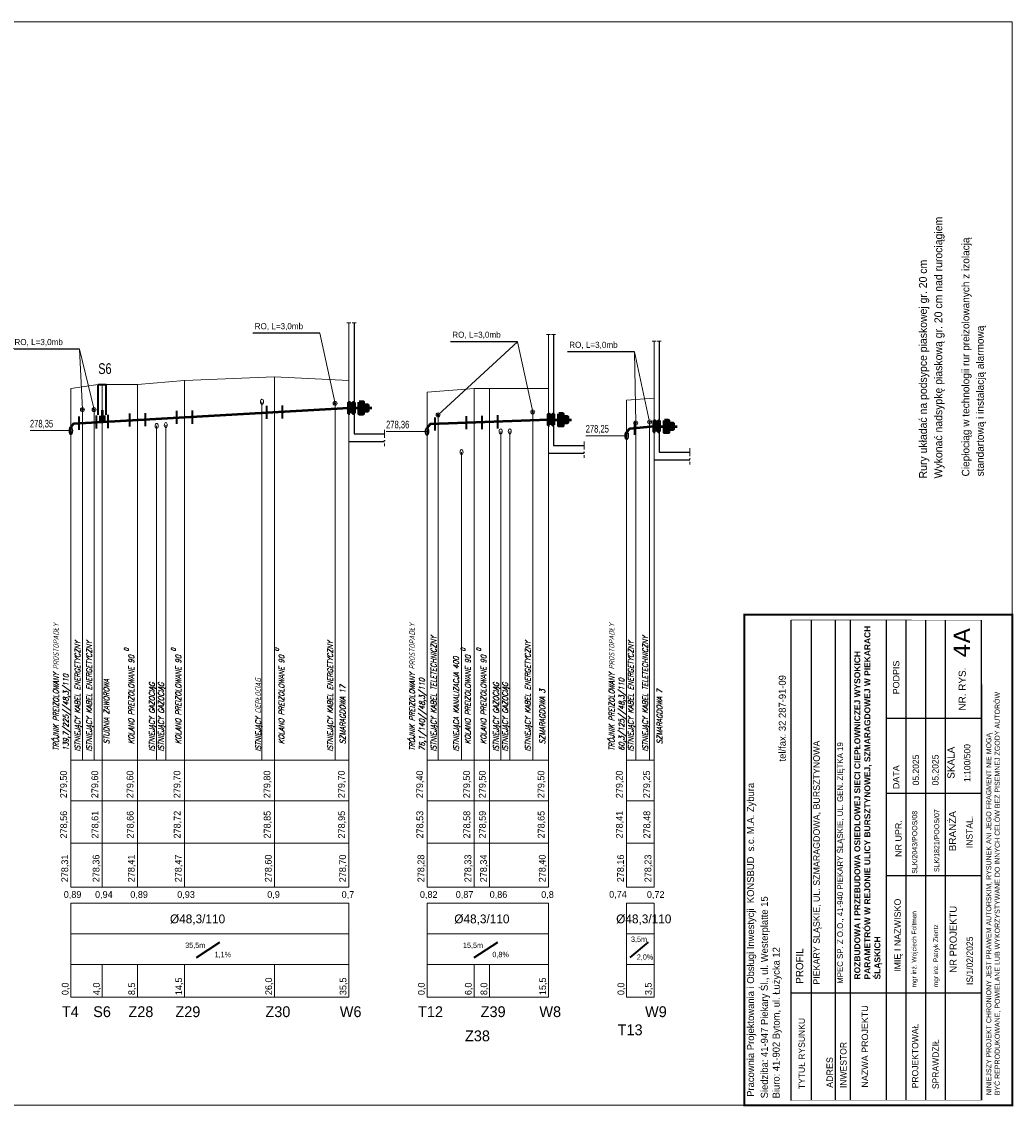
# Model space of a CAD drawing. Extents: x 6567519 to 6569315, y 5583523 to 5585607.
# Tile 59 of 67: x 6567851 to 6568104, y 5585330 to 5585607. Entities that reach past the tile are written whole.
import ezdxf

# ---------------------------------------------------------------- set-up
doc = ezdxf.new("R2010")
doc.units = 0
doc.linetypes.add('GAK', pattern=[3.5, 2, -0.7, 0.1, -0.7])
doc.linetypes.add('KOC', pattern=[2, 1.5, -0.5])
for name, color, linetype, lineweight in [('0-przyłącze', 7, 'CONTINUOUS', 50), ('monitorigng', 220, 'KOC', 30), ('pomocnicza', 140, 'CONTINUOUS', 30), ('siec', 7, 'GAK', 70), ('tekst', 2, 'CONTINUOUS', 20)]:
    doc.layers.add(name, color=color, linetype=linetype, lineweight=lineweight)
for name, color, linetype in [('_D.OBRZEŻE', 43, 'CONTINUOUS'), ('tabela', 141, 'CONTINUOUS'), ('teren', 7, 'CONTINUOUS')]:
    doc.layers.add(name, color=color, linetype=linetype)
doc.styles.add('Opisy018', font='verdana.ttf', dxfattribs={"height": 20})
doc.styles.add('ULICA', font='SIMPLEX', dxfattribs={"width": 0.8, "oblique": 15.00003, "height": 1.25})

msp = doc.modelspace()

# ---------------------------------------------------------------- hatches: boundary and pattern name
at = {"layer": 'siec', "linetype": 'Continuous'}
for points in [[(6567934.335, 5585509.911), (6567934.631, 5585509.911), (6567934.631, 5585507.302), (6567934.335, 5585507.302)], [(6567935.391, 5585509.911), (6567935.686, 5585509.911), (6567935.687, 5585507.302), (6567935.391, 5585507.302)], [(6567985.335, 5585506.911), (6567985.631, 5585506.911), (6567985.631, 5585504.302), (6567985.335, 5585504.302)], [(6567986.391, 5585506.911), (6567986.686, 5585506.911), (6567986.687, 5585504.302), (6567986.391, 5585504.302)], [(6568012.335, 5585505.211), (6568012.631, 5585505.211), (6568012.631, 5585502.602), (6568012.335, 5585502.602)], [(6568013.391, 5585505.211), (6568013.686, 5585505.211), (6568013.687, 5585502.602), (6568013.391, 5585502.602)]]:
    msp.add_hatch(color=256, dxfattribs=at).paths.add_polyline_path(points)
at = {"layer": 'siec', "lineweight": 20}
h = msp.add_hatch(color=3, dxfattribs=at)
h.paths.add_polyline_path([(6567939.247, 5585509.311), (6567939.247, 5585508.607), (6567938.054, 5585508.607), (6567938.054, 5585509.311)])
h.paths.add_polyline_path([(6567938.054, 5585507.902), (6567938.054, 5585508.607), (6567939.247, 5585508.607), (6567939.247, 5585507.902)])
h.paths.add_polyline_path([(6567936.987, 5585508.607), (6567938.054, 5585508.607), (6567938.054, 5585507.902), (6567938.054, 5585507.116), (6567936.987, 5585507.116)])
h.paths.add_polyline_path([(6567936.987, 5585510.097), (6567938.054, 5585510.097), (6567938.054, 5585508.607), (6567936.987, 5585508.607)])
h = msp.add_hatch(color=3, dxfattribs=at)
h.paths.add_polyline_path([(6567990.247, 5585506.311), (6567990.247, 5585505.607), (6567989.054, 5585505.607), (6567989.054, 5585506.311)])
h.paths.add_polyline_path([(6567989.054, 5585504.902), (6567989.054, 5585505.607), (6567990.247, 5585505.607), (6567990.247, 5585504.902)])
h.paths.add_polyline_path([(6567987.987, 5585505.607), (6567989.054, 5585505.607), (6567989.054, 5585504.902), (6567989.054, 5585504.116), (6567987.987, 5585504.116)])
h.paths.add_polyline_path([(6567987.987, 5585507.097), (6567989.054, 5585507.097), (6567989.054, 5585505.607), (6567987.987, 5585505.607)])
h = msp.add_hatch(color=3, dxfattribs=at)
h.paths.add_polyline_path([(6568017.247, 5585504.611), (6568017.247, 5585503.907), (6568016.054, 5585503.907), (6568016.054, 5585504.611)])
h.paths.add_polyline_path([(6568016.054, 5585503.202), (6568016.054, 5585503.907), (6568017.247, 5585503.907), (6568017.247, 5585503.202)])
h.paths.add_polyline_path([(6568014.987, 5585503.907), (6568016.054, 5585503.907), (6568016.054, 5585503.202), (6568016.054, 5585502.416), (6568014.987, 5585502.416)])
h.paths.add_polyline_path([(6568014.987, 5585505.397), (6568016.054, 5585505.397), (6568016.054, 5585503.907), (6568014.987, 5585503.907)])

# ---------------------------------------------------------------- linework, layer by layer
at = {"layer": '0-przyłącze', "color": 0, "lineweight": 25}
for p, q in [((6567926.954, 5585527.737), (6567909.85, 5585527.736)), ((6567977.44, 5585525.553), (6567960.337, 5585525.552)), ((6567865.569, 5585523.672), (6567848.466, 5585523.671)), ((6568007.315, 5585522.973), (6567990.212, 5585522.972))]:
    msp.add_line(p, q, dxfattribs=at)
at = {"layer": '0-przyłącze', "color": 1, "linetype": 'ByBlock', "lineweight": 40}
for p, q in [((6567913.35, 5585509.186), (6567913.35, 5585505.828)), ((6567917.338, 5585509.245), (6567917.338, 5585505.887)), ((6567865.341, 5585506.399), (6567865.341, 5585503.04)), ((6567869.821, 5585506.691), (6567869.821, 5585503.333)), ((6567872.807, 5585506.819), (6567872.807, 5585503.461)), ((6567878.35, 5585507.214), (6567878.35, 5585503.856)), ((6567882.338, 5585507.273), (6567882.338, 5585503.915)), ((6567890.35, 5585507.89), (6567890.35, 5585504.532)), ((6567894.338, 5585507.949), (6567894.338, 5585504.591)), ((6567956.341, 5585506.163), (6567956.341, 5585502.805)), ((6567964.35, 5585506.521), (6567964.35, 5585503.163)), ((6567968.338, 5585506.58), (6567968.338, 5585503.222)), ((6567972.338, 5585506.735), (6567972.338, 5585503.377)), ((6568007.341, 5585505.086), (6568007.341, 5585501.728))]:
    msp.add_line(p, q, dxfattribs=at)
at = {"layer": '0-przyłącze', "color": 0, "lineweight": 20, "extrusion": (0, 0, -1)}
for centre in [(6567912.16, 5585510.196), (6567885.244, 5585504.016), (6567887.577, 5585504.21), (6567973.148, 5585502.607), (6567975.481, 5585502.607), (6567963.145, 5585497.341)]:
    msp.add_ellipse(centre, major_axis=(0, 0.646), ratio=0.5936938, dxfattribs=at)
at = {"layer": '0-przyłącze', "color": 0, "lineweight": 30}
for centre in [(6567863.335, 5585502.817), (6567954.335, 5585502.582), (6568005.335, 5585501.505)]:
    msp.add_ellipse(centre, major_axis=(0, -0.956), ratio=0.4013823, dxfattribs=at)
at = {"layer": '_D.OBRZEŻE', "color": 0}
for p, q in [((6568047.397, 5585331.611), (6568047.397, 5585454.384)), ((6568052.596, 5585331.647), (6568052.596, 5585454.383)), ((6568058.732, 5585331.667), (6568058.732, 5585454.381)), ((6568062.51, 5585331.667), (6568062.51, 5585454.379)), ((6568071.766, 5585331.667), (6568071.766, 5585454.376)), ((6568076.766, 5585331.667), (6568076.766, 5585454.374)), ((6568081.766, 5585331.667), (6568081.766, 5585454.373)), ((6568086.766, 5585331.667), (6568086.766, 5585454.371)), ((6568096.019, 5585331.667), (6568096.019, 5585454.368)), ((6568096.019, 5585429.24), (6568071.766, 5585429.24)), ((6568096.019, 5585410.051), (6568071.766, 5585410.051)), ((6568096.019, 5585389.038), (6568071.766, 5585389.038)), ((6568096.019, 5585359.038), (6568047.397, 5585359.038))]:
    msp.add_line(p, q, dxfattribs=at)
for points, const_width in [([(6568035.397, 5585330.35), (6568035.397, 5585455.75), (6568103.871, 5585455.75), (6568103.871, 5585330.35)], 0.518), ([(6568047.371, 5585454.384), (6568047.371, 5585331.667), (6568096.169, 5585331.667), (6568096.091, 5585454.368)], 0.148)]:
    msp.add_lwpolyline(points, close=True, dxfattribs=dict(at, const_width=const_width))
at = {"layer": 'monitorigng', "color": 6, "linetype": 'ByBlock', "lineweight": 20}
msp.add_line((6567912.16, 5585418.607), (6567912.16, 5585510.196), dxfattribs=at)
at = {"layer": 'monitorigng', "color": 1, "linetype": 'ByBlock', "lineweight": 20}
for p, q in [((6567930.85, 5585418.607), (6567930.85, 5585509.79)), ((6567866.298, 5585418.607), (6567866.298, 5585508.186)), ((6567869.262, 5585418.607), (6567869.262, 5585508.186)), ((6567981.337, 5585418.607), (6567981.337, 5585507.607)), ((6568007.653, 5585418.607), (6568007.653, 5585504.772))]:
    msp.add_line(p, q, dxfattribs=at)
at = {"layer": 'monitorigng', "color": 40, "linetype": 'ByBlock', "lineweight": 20}
for p, q in [((6567957.154, 5585418.607), (6567957.154, 5585506.842)), ((6568011.212, 5585418.607), (6568011.212, 5585505.026))]:
    msp.add_line(p, q, dxfattribs=at)
at = {"layer": 'monitorigng', "color": 2, "linetype": 'ByBlock', "lineweight": 20}
for p, q in [((6567885.244, 5585418.607), (6567885.244, 5585504.016)), ((6567887.577, 5585418.607), (6567887.577, 5585504.21)), ((6567973.148, 5585418.607), (6567973.148, 5585502.607)), ((6567975.481, 5585418.607), (6567975.481, 5585502.607))]:
    msp.add_line(p, q, dxfattribs=at)
at = {"layer": 'monitorigng', "color": 44, "linetype": 'ByBlock', "lineweight": 20}
msp.add_line((6567963.145, 5585418.607), (6567963.145, 5585497.341), dxfattribs=at)
at = {"layer": 'pomocnicza', "color": 0, "lineweight": 20}
for p, q in [((6567863.335, 5585386.146), (6567863.335, 5585418.607)), ((6567871.335, 5585386.146), (6567871.335, 5585418.607)), ((6567880.335, 5585386.146), (6567880.335, 5585418.607)), ((6567892.335, 5585386.146), (6567892.335, 5585418.607)), ((6567915.335, 5585386.146), (6567915.335, 5585418.607)), ((6567934.335, 5585386.146), (6567934.335, 5585418.607)), ((6567954.335, 5585386.146), (6567954.335, 5585418.607)), ((6567966.335, 5585386.146), (6567966.335, 5585418.607)), ((6567970.335, 5585386.146), (6567970.335, 5585418.607)), ((6567985.335, 5585386.146), (6567985.335, 5585418.607)), ((6568005.335, 5585386.146), (6568005.335, 5585418.607)), ((6568012.335, 5585386.146), (6568012.335, 5585418.607)), ((6567863.335, 5585357.993), (6567863.335, 5585382.035)), ((6567934.335, 5585357.993), (6567934.335, 5585382.035)), ((6567954.335, 5585357.993), (6567954.335, 5585382.035)), ((6567985.335, 5585357.993), (6567985.335, 5585382.035)), ((6568005.335, 5585357.993), (6568005.335, 5585382.035)), ((6568012.335, 5585357.993), (6568012.335, 5585382.035)), ((6567871.335, 5585357.993), (6567871.335, 5585366.369)), ((6567880.335, 5585357.993), (6567880.335, 5585366.369)), ((6567892.335, 5585357.993), (6567892.335, 5585366.369)), ((6567915.335, 5585357.993), (6567915.335, 5585366.369)), ((6567966.335, 5585357.993), (6567966.335, 5585366.369)), ((6567970.335, 5585357.993), (6567970.335, 5585366.369))]:
    msp.add_line(p, q, dxfattribs=at)
at = {"layer": 'siec', "linetype": 'ByBlock', "lineweight": 20}
for p, q in [((6567529.67, 5585607.35), (6568103.871, 5585607.35)), ((6568103.871, 5585607.35), (6568103.871, 5585330.35)), ((6567930.85, 5585509.79), (6567926.954, 5585527.737)), ((6567957.154, 5585506.842), (6567977.44, 5585525.553)), ((6567981.337, 5585507.607), (6567977.44, 5585525.553)), ((6567866.298, 5585508.186), (6567865.569, 5585523.672)), ((6567869.262, 5585508.186), (6567865.569, 5585523.672)), ((6568011.212, 5585505.026), (6568007.315, 5585522.973)), ((6568007.653, 5585504.772), (6568007.315, 5585522.973)), ((6567870.338, 5585514.607), (6567863.335, 5585513.607)), ((6567871.335, 5585418.607), (6567871.335, 5585514.607)), ((6567880.335, 5585514.607), (6567872.333, 5585514.607)), ((6567892.335, 5585515.607), (6567880.335, 5585514.607)), ((6567880.335, 5585418.607), (6567880.335, 5585514.607)), ((6567915.335, 5585516.607), (6567892.335, 5585515.607)), ((6567892.335, 5585418.607), (6567892.335, 5585515.607)), ((6567915.335, 5585418.607), (6567915.335, 5585516.607)), ((6567934.335, 5585515.607), (6567915.335, 5585516.607)), ((6567934.335, 5585418.607), (6567934.335, 5585515.607)), ((6567863.335, 5585418.607), (6567863.335, 5585513.607)), ((6567966.335, 5585513.607), (6567954.335, 5585512.607)), ((6567954.335, 5585418.607), (6567954.335, 5585512.607)), ((6567966.335, 5585418.607), (6567966.335, 5585513.607)), ((6567970.335, 5585513.607), (6567966.335, 5585513.607)), ((6567970.335, 5585418.607), (6567970.335, 5585513.607)), ((6567985.335, 5585513.607), (6567970.335, 5585513.607)), ((6567985.335, 5585418.607), (6567985.335, 5585513.607)), ((6568012.335, 5585511.107), (6568005.335, 5585510.607)), ((6568005.335, 5585418.607), (6568005.335, 5585510.607)), ((6568012.335, 5585418.607), (6568012.335, 5585511.107)), ((6567863.335, 5585502.817), (6567852.91, 5585502.817)), ((6567954.335, 5585502.582), (6567943.91, 5585502.582)), ((6568005.335, 5585501.505), (6567994.91, 5585501.505)), ((6567529.67, 5585330.35), (6568103.871, 5585330.35))]:
    msp.add_line(p, q, dxfattribs=at)
at = {"layer": 'siec', "color": 0, "linetype": 'ByBlock', "lineweight": 20}
for p, q in [((6567933.824, 5585530.396), (6567934.847, 5585530.396)), ((6567935.174, 5585530.396), (6567936.197, 5585530.396)), ((6567984.824, 5585527.396), (6567985.847, 5585527.396)), ((6567986.174, 5585527.396), (6567987.197, 5585527.396)), ((6568011.824, 5585525.696), (6568012.847, 5585525.696)), ((6568013.174, 5585525.696), (6568014.197, 5585525.696))]:
    msp.add_line(p, q, dxfattribs=at)
at = {"layer": 'siec', "color": 0, "linetype": 'Continuous', "lineweight": 20}
for p, q in [((6567934.335, 5585510.903), (6567934.335, 5585530.396)), ((6567985.335, 5585507.903), (6567985.335, 5585527.396)), ((6568012.335, 5585506.203), (6568012.335, 5585525.696))]:
    msp.add_line(p, q, dxfattribs=at)
at = {"layer": 'siec', "color": 0, "linetype": 'ByBlock', "lineweight": 35}
for p, q in [((6567870.333, 5585506.858), (6567870.339, 5585514.607)), ((6567872.333, 5585506.858), (6567872.333, 5585514.607))]:
    msp.add_line(p, q, dxfattribs=at)
at = {"layer": 'siec', "color": 0, "linetype": 'ByBlock', "lineweight": 40}
msp.add_line((6567870.338, 5585514.607), (6567872.333, 5585514.607), dxfattribs=at)
at = {"layer": 'siec', "linetype": 'ByBlock', "lineweight": 50}
for p, q in [((6567864.105, 5585504.65), (6567934.335, 5585508.607)), ((6567985.335, 5585505.607), (6567955.104, 5585504.436)), ((6568012.335, 5585503.907), (6568006.033, 5585503.276))]:
    msp.add_line(p, q, dxfattribs=at)
at = {"layer": 'siec', "color": 1, "linetype": 'ByBlock', "lineweight": 50}
for p, q in [((6567934.335, 5585508.607), (6567940.238, 5585508.607)), ((6567985.335, 5585505.607), (6567991.238, 5585505.607)), ((6568012.335, 5585503.907), (6568018.238, 5585503.907))]:
    msp.add_line(p, q, dxfattribs=at)
at = {"layer": 'siec', "color": 0, "linetype": 'ByBlock', "lineweight": 50}
for p, q in [((6567870.779, 5585506.635), (6567870.779, 5585505.026)), ((6567871.335, 5585508.078), (6567871.335, 5585505.057)), ((6567871.831, 5585506.65), (6567871.831, 5585505.085))]:
    msp.add_line(p, q, dxfattribs=at)
at = {"layer": 'siec', "color": 0, "linetype": 'Continuous', "lineweight": 50}
for p, q in [((6567864.105, 5585504.65), (6567863.335, 5585503.773)), ((6567955.104, 5585504.436), (6567954.335, 5585503.538)), ((6568006.033, 5585503.276), (6568005.335, 5585502.461))]:
    msp.add_line(p, q, dxfattribs=at)
at = {"layer": 'siec', "color": 1, "lineweight": 20}
for p, q in [((6567943.505, 5585503), (6567943.505, 5585498.85)), ((6567994.505, 5585500), (6567994.505, 5585495.85)), ((6568021.505, 5585498.3), (6568021.505, 5585494.15))]:
    msp.add_line(p, q, dxfattribs=at)
at = {"layer": 'siec', "linetype": 'Continuous'}
for points in [[(6567934.631, 5585507.302), (6567934.335, 5585507.302), (6567934.335, 5585509.911), (6567934.631, 5585509.911)], [(6567935.687, 5585507.302), (6567935.391, 5585507.302), (6567935.391, 5585509.911), (6567935.687, 5585509.911)], [(6567936.987, 5585510.097), (6567938.054, 5585510.097), (6567938.054, 5585507.116), (6567936.987, 5585507.116)], [(6567938.054, 5585509.311), (6567939.247, 5585509.311), (6567939.247, 5585507.902), (6567938.054, 5585507.902)], [(6567985.631, 5585504.302), (6567985.335, 5585504.302), (6567985.335, 5585506.911), (6567985.631, 5585506.911)], [(6567986.687, 5585504.302), (6567986.391, 5585504.302), (6567986.391, 5585506.911), (6567986.687, 5585506.911)], [(6567987.987, 5585507.097), (6567989.054, 5585507.097), (6567989.054, 5585504.116), (6567987.987, 5585504.116)], [(6567989.054, 5585506.311), (6567990.247, 5585506.311), (6567990.247, 5585504.902), (6567989.054, 5585504.902)], [(6568012.631, 5585502.602), (6568012.335, 5585502.602), (6568012.335, 5585505.211), (6568012.631, 5585505.211)], [(6568013.687, 5585502.602), (6568013.391, 5585502.602), (6568013.391, 5585505.211), (6568013.687, 5585505.211)], [(6568014.987, 5585505.397), (6568016.054, 5585505.397), (6568016.054, 5585502.416), (6568014.987, 5585502.416)], [(6568016.054, 5585504.611), (6568017.247, 5585504.611), (6568017.247, 5585503.202), (6568016.054, 5585503.202)]]:
    msp.add_lwpolyline(points, close=True, dxfattribs=at)
at = {"layer": 'siec', "linetype": 'Continuous', "lineweight": 20}
for centre in [(6567866.298, 5585508.186), (6567869.262, 5585508.186), (6567930.85, 5585509.79), (6567957.154, 5585506.841), (6567981.337, 5585507.607), (6568007.653, 5585504.772), (6568011.212, 5585505.026)]:
    msp.add_circle(centre, 0.508, dxfattribs=at)
at = {"layer": 'siec', "linetype": 'ByBlock', "lineweight": 20}
for centre in [(6567930.85, 5585509.79), (6567866.298, 5585508.186), (6567869.262, 5585508.186), (6567957.154, 5585506.842), (6567981.337, 5585507.607), (6568007.653, 5585504.772), (6568011.212, 5585505.026)]:
    msp.add_circle(centre, 0.216, dxfattribs=at)
at = {"layer": 'tabela', "color": 0, "linetype": 'ByBlock', "lineweight": 20}
for p, q in [((6567863.335, 5585418.607), (6567934.335, 5585418.607)), ((6567954.335, 5585418.607), (6567985.335, 5585418.607)), ((6568005.335, 5585418.607), (6568012.335, 5585418.607)), ((6567863.335, 5585408.2), (6567934.335, 5585408.2)), ((6567954.335, 5585408.2), (6567985.335, 5585408.2)), ((6568005.335, 5585408.2), (6568012.335, 5585408.2)), ((6567863.335, 5585397.339), (6567934.335, 5585397.339)), ((6567863.335, 5585397.339), (6567934.335, 5585397.339)), ((6567954.335, 5585397.339), (6567985.335, 5585397.339)), ((6567954.335, 5585397.339), (6567985.335, 5585397.339)), ((6568005.335, 5585397.339), (6568012.335, 5585397.339)), ((6568005.335, 5585397.339), (6568012.335, 5585397.339)), ((6567863.335, 5585386.146), (6567934.335, 5585386.146)), ((6567954.335, 5585386.146), (6567985.335, 5585386.146)), ((6568005.335, 5585386.146), (6568012.335, 5585386.146)), ((6567863.335, 5585382.035), (6567934.335, 5585382.035)), ((6567954.335, 5585382.035), (6567985.335, 5585382.035)), ((6568005.335, 5585382.035), (6568012.335, 5585382.035)), ((6567863.335, 5585374.188), (6567934.335, 5585374.188)), ((6567863.335, 5585374.188), (6567934.335, 5585374.188)), ((6567863.335, 5585374.188), (6567934.335, 5585374.188)), ((6567954.335, 5585374.188), (6567985.335, 5585374.188)), ((6567954.335, 5585374.188), (6567985.335, 5585374.188)), ((6567954.335, 5585374.188), (6567985.335, 5585374.188)), ((6568005.335, 5585374.188), (6568012.335, 5585374.188)), ((6568005.335, 5585374.188), (6568012.335, 5585374.188)), ((6568005.335, 5585374.188), (6568012.335, 5585374.188)), ((6567863.335, 5585366.369), (6567934.335, 5585366.369)), ((6567863.335, 5585366.369), (6567934.335, 5585366.369)), ((6567954.335, 5585366.369), (6567985.335, 5585366.369)), ((6567954.335, 5585366.369), (6567985.335, 5585366.369)), ((6568005.335, 5585366.369), (6568012.335, 5585366.369)), ((6568005.335, 5585366.369), (6568012.335, 5585366.369)), ((6567863.335, 5585357.993), (6567934.335, 5585357.993)), ((6567954.335, 5585357.993), (6567985.335, 5585357.993)), ((6568005.335, 5585357.993), (6568012.335, 5585357.993))]:
    msp.add_line(p, q, dxfattribs=at)
at = {"layer": 'tekst', "color": 0, "linetype": 'ByBlock', "lineweight": 40}
for p, q in [((6567895.436, 5585368.105), (6567901.43, 5585372.012)), ((6567966.411, 5585368.105), (6567972.405, 5585372.012)), ((6568006.246, 5585368.105), (6568010.96, 5585372.012))]:
    msp.add_line(p, q, dxfattribs=at)
at = {"layer": 'teren', "color": 3}
for p, q in [((6567935.686, 5585530.396), (6567935.686, 5585502.019)), ((6567986.686, 5585527.396), (6567986.686, 5585499.019)), ((6568013.686, 5585525.696), (6568013.686, 5585497.319)), ((6567935.686, 5585502.019), (6567943.505, 5585502.019)), ((6567935.686, 5585502.019), (6567943.505, 5585502.019)), ((6567934.335, 5585500.019), (6567943.505, 5585500.019)), ((6567986.686, 5585499.019), (6567994.505, 5585499.019)), ((6567986.686, 5585499.019), (6567994.505, 5585499.019)), ((6567985.335, 5585497.019), (6567994.505, 5585497.019)), ((6568012.335, 5585495.319), (6568021.505, 5585495.319)), ((6568013.686, 5585497.319), (6568021.505, 5585497.319)), ((6568013.686, 5585497.319), (6568021.505, 5585497.319))]:
    msp.add_line(p, q, dxfattribs=at)

# ---------------------------------------------------------------- texts
at = {"layer": '_D.OBRZEŻE', "color": 0, "attachment_point": 1, "rotation": 90}
for s, insert, char_height, width in [('{\\fArial|b1|i0|c238|p34;\\H0.819x;ROZBUDOWA I PRZEBUDOWA OSIEDLOWEJ SIECI CIEPŁOWNICZEJ WYSOKICH PARAMETRÓW W REJONIE ULICY BURSZTYNOWEJ, SZMARAGDOWEJ W PIEKARACH ŚLĄSKICH\\fArial|b0|i0|c238|p34;\\H1.221x;  }', (6568063.493, 5585362.516), 1.88431, 95.17216), ('{\\fArial|b0|i0|c238|p34;\\Q0;PODPIS}', (6568073.373, 5585435.406), 1.6325, 47.38523), ('{\\H0.8612x; tel/fax. 32 287-91-09}\\P ', (6568044.205, 5585417.573), 2.09, 63.97006), ('{\\fArial|b0|i0|c238|p34;\\Q0;NR. RYS.}', (6568090.173, 5585431.255), 1.81389, 47.38523), (' NINIEJSZY PROJEKT CHRONIONY JEST PRAWEM AUTORSKIM, RYSUNEK ANI JEGO FRAGMENT NIE MOGĄ\\P BYĆ REPRODUKOWANE, POWIELANE LUB WYKORZYSTYWANE DO INNYCH CELÓW BEZ PISEMNEJ ZGODY AUTORÓW', (6568097.208, 5585332.404), 1.3, 144.97931), ('MPEC SP. Z O.O., 41-940 PIEKARY ŚLĄSKIE, UL. GEN. ZIĘTKA 19', (6568059.128, 5585361.409), 1.5, 103.19293), ('PIEKARY ŚLĄSKIE, UL. SZMARAGDOWA, BURSZTYNOWA', (6568053.003, 5585361.177), 1.6929, 91.89273), ('05.2025', (6568078.4, 5585412.111), 1.6325, 47.38523), ('05.2025', (6568083.4, 5585412.111), 1.6325, 47.38523), ('{\\fArial|b0|i0|c238|p34;\\Q0;SKALA}', (6568087.3, 5585413.827), 1.81389, 47.38523), ('^I  1:100/500', (6568091.537, 5585405.233), 1.6325, 47.38523), ('Pracownia Projektowania i Obsługi Inwestycji  KONSBUD  s.c. M.A. Zybura{\\Q15;              }', (6568036.099, 5585332.522), 1.8, 562.17756), ('{\\fArial|b0|i0|c238|p34;\\Q0;DATA}', (6568073.373, 5585411.182), 1.6325, 47.38523), ('SLK/2043/POOS/08', (6568078.279, 5585389.533), 1.3, 45.01597), ('SLK/1821/POOS/07', (6568083.909, 5585389.961), 1.3, 45.01597), ('{\\fArial|b0|i0|c238|p34;\\Q0;BRANŻA}', (6568087.675, 5585395.287), 1.81389, 47.38523), ('{\\fArial|b0|i0|c238|p34;NR UPR.}', (6568073.963, 5585393.843), 1.6325, 47.38523), ('^IINSTAL.', (6568092.088, 5585389.565), 1.6325, 47.38523), ('Siedziba: 41-947 Piekary Śl., ul. Westerplatte 15\\PBiuro: 41-902 Bytom, ul. Łużycka 12', (6568039.625, 5585332.128), 1.8, 96.14539), ('{\\fArial|b0|i0|c238|p34;\\Q0;IMIĘ I NAZWISKO}', (6568073.748, 5585364.432), 1.6325, 47.38523), ('mgr inż. Wojciech Foltman', (6568078.179, 5585360.48), 1.2, 47.38523), ('NR PROJEKTU', (6568087.851, 5585364.227), 1.81389, 47.38523), ('mgr inż. Patryk Zientz', (6568083.722, 5585360.567), 1.2, 47.38523), ('\\A1;    IS/1/02/2025', (6568092.175, 5585358.667), 1.6325, 47.38523), ('PROFIL', (6568048.578, 5585361.414), 1.881, 95.48536), ('{\\fArial|b0|i0|c238|p34;NAZWA PROJEKTU}', (6568065.391, 5585334.882), 1.6325, 47.38523), ('TYTUŁ RYSUNKU', (6568049.247, 5585334.484), 1.6325, 47.38523), ('PROJEKTOWAŁ', (6568078.227, 5585334.698), 1.6325, 47.38523), ('INWESTOR', (6568059.889, 5585334.765), 1.6325, 47.38523), ('SPRAWDZIŁ', (6568083.464, 5585334.49), 1.6325, 47.38523), ('{\\fArial|b0|i0|c238|p34;ADRES }', (6568056.399, 5585334.81), 1.6325, 47.38523)]:
    msp.add_mtext(s, dxfattribs=dict(at, insert=insert, char_height=char_height, width=width))
at = {"layer": '_D.OBRZEŻE', "color": 0, "insert": (6568088.89, 5585444.781), "char_height": 4.18, "width": 6.8401, "attachment_point": 1, "rotation": 90, "style": 'Opisy018'}
msp.add_mtext('4A', dxfattribs=at)
at = {"layer": 'pomocnicza', "lineweight": 20}
for s, height, p in [('Wykonać nadsypkę piaskową gr. 20 cm nad rurociągiem', 2, (6568085.975, 5585490.594)), ('Ciepłociąg w technologii rur preizolowanych z izolacją', 1.92, (6568092.902, 5585491.109)), ('Rury układać na podsypce piaskowej gr. 20 cm', 2, (6568082.051, 5585490.594)), ('standartową i instalacją alarmową ', 1.92, (6568096.593, 5585491.119))]:
    msp.add_text(s, height=height, rotation=90, dxfattribs=at).set_placement(p)
at = {"layer": 'pomocnicza', "color": 0, "linetype": 'ByBlock', "lineweight": 20, "style": 'ULICA', "oblique": 15.00003, "width": 0.8}
for s, height, p in [('TRÓJNIK PREIZOLOWANY PROSTOPADŁY', 1.4, (6567860.215, 5585420.966)), ('TRÓJNIK PREIZOLOWANY PROSTOPADŁY', 1.4, (6567951.215, 5585420.966)), ('TRÓJNIK PREIZOLOWANY PROSTOPADŁY', 1.4, (6568002.215, 5585420.966)), ('ISTNIEJĄCY KABEL TELETECHNICZNY', 1.4, (6567956.727, 5585420.773)), ('ISTNIEJĄCY KABEL TELETECHNICZNY', 1.4, (6568010.785, 5585420.773)), ('ISTNIEJĄCY KABEL ENERGETYCZNY', 1.4, (6567865.73, 5585420.773)), ('ISTNIEJĄCY KABEL ENERGETYCZNY', 1.4, (6567868.693, 5585420.773)), ('0', 1.12, (6567878.095, 5585446.379)), ('0', 1.12, (6567890.095, 5585446.379)), ('0', 1.12, (6567916.466, 5585446.379)), ('ISTNIEJĄCY KABEL ENERGETYCZNY', 1.4, (6567930.282, 5585420.773)), ('0', 1.12, (6567964.095, 5585446.379)), ('0', 1.12, (6567968.095, 5585446.379)), ('ISTNIEJĄCY KABEL ENERGETYCZNY', 1.4, (6567980.769, 5585420.773)), ('ISTNIEJĄCY KABEL ENERGETYCZNY', 1.4, (6568007.084, 5585420.773)), ('KOLANO PREIZOLOWANE 90', 1.4, (6567879.48, 5585422.664)), ('KOLANO PREIZOLOWANE 90', 1.4, (6567891.48, 5585422.664)), ('KOLANO PREIZOLOWANE 90', 1.4, (6567917.851, 5585422.664)), ('ISTNIEJĄCA KANALIZACJA 400', 1.4, (6567962.469, 5585420.773)), ('KOLANO PREIZOLOWANE 90', 1.4, (6567965.48, 5585422.664)), ('KOLANO PREIZOLOWANE 90', 1.4, (6567969.48, 5585422.664)), ('ISTNIEJĄCY CIEPŁOCIĄG', 1.4, (6567911.888, 5585420.773)), ('STUDNIA ZAWOROWA', 1.4, (6567873.147, 5585422.664)), ('ISTNIEJĄCY GAZOCIĄG', 1.4, (6567884.738, 5585420.773)), ('ISTNIEJĄCY GAZOCIĄG', 1.4, (6567887.071, 5585420.773)), ('ISTNIEJĄCY GAZOCIĄG', 1.4, (6567972.643, 5585420.773)), ('ISTNIEJĄCY GAZOCIĄG', 1.4, (6567974.976, 5585420.773)), ('139,7/225//48,3/110', 1.4, (6567862.736, 5585420.966)), ('SZMARAGDOWA 17', 1.4, (6567933.48, 5585422.664)), ('76,1/140//48,3/110', 1.4, (6567953.736, 5585420.966)), ('SZMARAGDOWA 3', 1.4, (6567984.48, 5585422.664)), ('60,3/125//48,3/110', 1.4, (6568004.736, 5585420.966)), ('SZMARAGDOWA 7', 1.4, (6568014.444, 5585422.664))]:
    msp.add_text(s, height=height, rotation=90, dxfattribs=at).set_placement(p)
at = {"layer": 'tekst', "color": 141, "lineweight": 20}
for p in [(6567910.296, 5585528.741), (6567960.782, 5585526.558), (6567848.911, 5585524.676), (6567990.657, 5585523.978)]:
    msp.add_text('RO, L=3,0mb', height=1.54829, dxfattribs=at).set_placement(p)
at = {"layer": 'tekst', "color": 0, "lineweight": 20}
for s, height, width, p in [('S6', 2.7648, 0.75, (6567870.33, 5585517.283)), ('278,35', 1.9354, 0.75, (6567852.865, 5585503.634)), ('278,36', 1.9354, 0.75, (6567943.865, 5585503.399)), ('278,25', 1.9354, 0.75, (6567994.865, 5585502.322)), ('3,5m', 1.38, 0.8, (6568006.442, 5585372.108)), ('35,5m', 1.38, 0.8, (6567892.536, 5585370.563)), ('15,5m', 1.38, 0.8, (6567963.511, 5585370.563)), ('1,1%%%', 1.38, 0.8, (6567900.059, 5585368.212)), ('0,8%%%', 1.38, 0.8, (6567971.035, 5585368.212)), ('2,0%%%', 1.38, 0.8, (6568007.927, 5585367.542))]:
    msp.add_text(s, height=height, dxfattribs=dict(at, width=width)).set_placement(p)
for s, p in [('279,50', (6567862.311, 5585408.852)), ('279,60', (6567870.311, 5585408.852)), ('279,60', (6567879.311, 5585408.852)), ('279,70', (6567891.311, 5585408.852)), ('279,80', (6567914.311, 5585408.852)), ('279,70', (6567933.311, 5585408.852)), ('279,40', (6567953.311, 5585408.852)), ('279,50', (6567965.311, 5585408.852)), ('279,50', (6567969.311, 5585408.852)), ('279,50', (6567984.311, 5585408.852)), ('279,20', (6568004.311, 5585408.852)), ('279,25', (6568011.311, 5585408.852)), ('278,56', (6567862.355, 5585398.559)), ('278,61', (6567870.355, 5585398.559)), ('278,66', (6567879.355, 5585398.559)), ('278,72', (6567891.355, 5585398.559)), ('278,85', (6567914.355, 5585398.559)), ('278,95', (6567933.355, 5585398.559)), ('278,53', (6567953.355, 5585398.559)), ('278,58', (6567965.355, 5585398.559)), ('278,59', (6567969.355, 5585398.559)), ('278,65', (6567984.355, 5585398.559)), ('278,41', (6568004.355, 5585398.559)), ('278,48', (6568011.355, 5585398.559)), ('278,31', (6567862.632, 5585387.366)), ('278,36', (6567870.632, 5585387.366)), ('278,41', (6567879.632, 5585387.366)), ('278,47', (6567891.632, 5585387.366)), ('278,60', (6567914.632, 5585387.366)), ('278,70', (6567933.632, 5585387.366)), ('278,28', (6567953.632, 5585387.366)), ('278,33', (6567965.632, 5585387.366)), ('278,34', (6567969.632, 5585387.366)), ('278,40', (6567984.632, 5585387.366)), ('278,16', (6568004.632, 5585387.366)), ('278,23', (6568011.632, 5585387.366)), ('0,0', (6567862.734, 5585358.516)), ('4,0', (6567870.734, 5585358.516)), ('8,5', (6567879.734, 5585358.516)), ('14,5', (6567891.734, 5585358.516)), ('26,0', (6567914.734, 5585358.516)), ('35,5', (6567933.734, 5585358.516)), ('0,0', (6567953.734, 5585358.516)), ('6,0', (6567965.734, 5585358.516)), ('8,0', (6567969.734, 5585358.516)), ('15,5', (6567984.734, 5585358.516)), ('0,0', (6568004.734, 5585358.516)), ('3,5', (6568011.734, 5585358.516))]:
    msp.add_text(s, height=1.728, rotation=90, dxfattribs=at).set_placement(p)
for s, height, p in [('0,89', 1.728, (6567861.512, 5585383.37)), ('0,94', 1.728, (6567869.512, 5585383.37)), ('0,89', 1.728, (6567878.512, 5585383.37)), ('0,93', 1.728, (6567890.512, 5585383.37)), ('0,9', 1.728, (6567913.512, 5585383.37)), ('0,7', 1.728, (6567932.512, 5585383.37)), ('0,82', 1.728, (6567952.512, 5585383.37)), ('0,87', 1.728, (6567961.674, 5585383.37)), ('0,86', 1.728, (6567970.341, 5585383.37)), ('0,8', 1.728, (6567983.512, 5585383.37)), ('0,74', 1.728, (6568000.871, 5585383.401)), ('0,72', 1.728, (6568010.512, 5585383.37)), ('%%C48,3/110', 2.2574, (6567888.65, 5585376.868)), ('%%C48,3/110', 2.2574, (6567961.298, 5585376.868)), ('%%C48,3/110', 2.2574, (6568002.663, 5585376.868)), ('T4', 2.7648, (6567861.038, 5585352.894)), ('S6', 2.7648, (6567869.038, 5585352.894)), ('Z28', 2.7648, (6567878.038, 5585352.894)), ('Z29', 2.7648, (6567890.038, 5585352.894)), ('Z30', 2.7648, (6567913.038, 5585352.894)), ('W6', 2.7648, (6567932.038, 5585352.894)), ('T12', 2.7648, (6567952.038, 5585352.894)), ('Z39', 2.7648, (6567968.038, 5585352.894)), ('W8', 2.7648, (6567983.038, 5585352.894)), ('W9', 2.7648, (6568010.038, 5585352.894)), ('T13', 2.7648, (6568003.038, 5585348.26)), ('Z38', 2.7648, (6567964.038, 5585346.719))]:
    msp.add_text(s, height=height, dxfattribs=at).set_placement(p)

doc.saveas('drawing.dxf')
